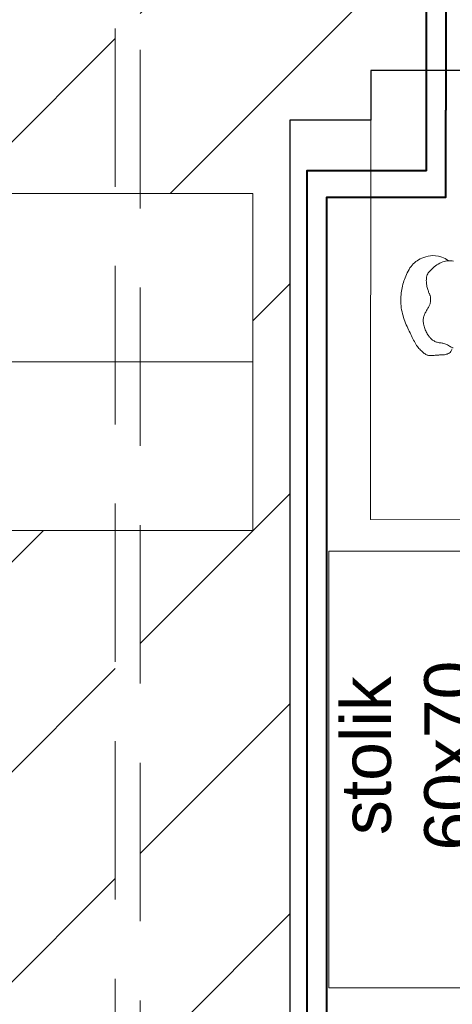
# Model space of a CAD drawing. Header units: millimetres. Extents: x 24385 to 79107, y -56478 to -23676.
# Tile 252 of 256: x 28011 to 28081, y -25526 to -25368. Entities that reach past the tile are written whole.
import ezdxf

# ---------------------------------------------------------------- set-up
doc = ezdxf.new("R2010")
doc.units = ezdxf.units.MM
doc.header["$LTSCALE"] = 2
doc.linetypes.add('HIDDENX2', pattern=[19.05, 12.7, -6.35])
for name, color, linetype, lineweight in [('0_OPIS', 7, 'Continuous', 13), ('10', 7, 'Continuous', 9), ('3DPLAN_A_TABELKA POMIESZCZEŃ', 7, 'Continuous', 0), ('3DPLAN_A_WYSOKOŚCI ZMIANA', 144, 'HIDDENX2', 5), ('6', 253, 'Continuous', 0)]:
    doc.layers.add(name, color=color, linetype=linetype, lineweight=lineweight)
for name, color, linetype in [('3DPLAN_A_KRESKOWANIE 1', 253, 'Continuous'), ('3DPLAN_A_OPIS', 8, 'Continuous'), ('3DPLAN_A_POMIESZCZENIE NUMER', 100, 'Continuous'), ('3DPLAN_K_NOŚNA', 7, 'Continuous'), ('A_POMIESZCZENIE OPIS', 100, 'Continuous')]:
    doc.layers.add(name, color=color, linetype=linetype)
doc.layers.add('3DPLAN_A_OBWIEDNIA', color=6, linetype='Continuous', plot=False)
for name, color, linetype, lineweight, true_color in [('cw', 7, 'Continuous', 40, 0xf79809), ('FURNITURE ZD 1 500', 7, 'Continuous', 13, 0x9fa8a5), ('wodociag', 7, 'Continuous', 40, 0x0e97f1)]:
    doc.layers.add(name, color=color, linetype=linetype, lineweight=lineweight, true_color=true_color)
doc.styles.add('ARIAL', font='arial.ttf')

# ---------------------------------------------------------------- blocks, each defined once
blk = doc.blocks.new('A$C7B9C5A86')
at = {"layer": '6', "color": 7}
for points in [[(2.169, 0.443), (2.1768, 0.4477), (2.1841, 0.4509), (2.1909, 0.4529), (2.1973, 0.4538), (2.2032, 0.454), (2.2087, 0.4535), (2.2138, 0.4525), (2.2185, 0.4512), (2.2229, 0.4498), (2.2269, 0.4483), (2.2307, 0.4467), (2.2342, 0.445), (2.2374, 0.443), (2.2404, 0.4409), (2.2432, 0.4386), (2.2459, 0.4361), (2.2484, 0.4333), (2.2507, 0.4303), (2.253, 0.4271), (2.255, 0.4238), (2.257, 0.4204), (2.2588, 0.4169), (2.2605, 0.4133), (2.262, 0.4097), (2.2635, 0.4061), (2.2648, 0.4025), (2.266, 0.3989), (2.2671, 0.3953), (2.2681, 0.3917), (2.269, 0.388), (2.2698, 0.3844), (2.2706, 0.3806), (2.2712, 0.3769), (2.2718, 0.373), (2.2723, 0.3692), (2.2727, 0.3652), (2.2729, 0.3613), (2.2731, 0.3572), (2.273, 0.3531), (2.2728, 0.349), (2.2723, 0.3448), (2.2717, 0.3405), (2.271, 0.3363), (2.27, 0.332), (2.269, 0.3278), (2.2678, 0.3236), (2.2666, 0.3195), (2.2652, 0.3154), (2.2638, 0.3115), (2.2623, 0.3077), (2.2608, 0.304), (2.2592, 0.3003), (2.2576, 0.2968), (2.256, 0.2933), (2.2544, 0.2898), (2.2528, 0.2864), (2.2512, 0.2831), (2.2496, 0.2798), (2.2481, 0.2765), (2.2465, 0.2734), (2.245, 0.2703), (2.2434, 0.2674), (2.2418, 0.2645), (2.2402, 0.2619), (2.2385, 0.2593), (2.2368, 0.257), (2.2351, 0.2547), (2.2334, 0.2527), (2.2316, 0.2507), (2.2299, 0.2489), (2.2282, 0.2472), (2.2265, 0.2457), (2.2249, 0.2442), (2.2233, 0.2429), (2.2217, 0.2417), (2.2201, 0.2407), (2.2185, 0.2397), (2.217, 0.2389), (2.2155, 0.2383), (2.214, 0.2377), (2.2125, 0.2374), (2.211, 0.2371), (2.2095, 0.237), (2.2079, 0.237), (2.2064, 0.237), (2.2049, 0.2371), (2.2033, 0.2372), (2.2017, 0.2374), (2.2001, 0.2375), (2.1985, 0.2377), (2.1968, 0.2378), (2.1951, 0.238), (2.1935, 0.2381), (2.1919, 0.2382), (2.1903, 0.2383), (2.1887, 0.2384), (2.1872, 0.2384), (2.1858, 0.2385), (2.1843, 0.2385), (2.1828, 0.2386), (2.1813, 0.2387), (2.1797, 0.2389), (2.1779, 0.2391), (2.1761, 0.2395), (2.1741, 0.2399), (2.172, 0.2405), (2.1698, 0.2414), (2.1678, 0.2426), (2.1658, 0.2441), (2.1641, 0.2462), (2.1626, 0.2488), (2.1615, 0.252)], [(2.1584, 0.4421), (2.1611, 0.4425), (2.1639, 0.4428), (2.1668, 0.4429), (2.1697, 0.4429), (2.1726, 0.4427), (2.1757, 0.4422), (2.1788, 0.4415), (2.1819, 0.4405), (2.1851, 0.4391), (2.1884, 0.4375), (2.1916, 0.4357), (2.1947, 0.4337), (2.1978, 0.4315), (2.2007, 0.4293), (2.2034, 0.427), (2.2058, 0.4248), (2.208, 0.4226), (2.21, 0.4205), (2.2117, 0.4184), (2.2131, 0.4163), (2.2143, 0.4142), (2.2153, 0.412), (2.2161, 0.4098), (2.2167, 0.4075), (2.2171, 0.4051), (2.2174, 0.4025), (2.2175, 0.4), (2.2174, 0.3974), (2.2172, 0.3947), (2.217, 0.3921), (2.2166, 0.3896), (2.2161, 0.3872), (2.2156, 0.3848), (2.215, 0.3826), (2.2143, 0.3805), (2.2137, 0.3785), (2.213, 0.3767), (2.2124, 0.375), (2.2117, 0.3734), (2.2111, 0.372), (2.2106, 0.3708), (2.2101, 0.3696), (2.2097, 0.3685), (2.2093, 0.3675), (2.2089, 0.3664), (2.2087, 0.3653), (2.2084, 0.3642), (2.2082, 0.3629), (2.2081, 0.3615), (2.208, 0.36), (2.208, 0.3584), (2.2081, 0.3567), (2.2082, 0.3549), (2.2085, 0.3532), (2.2088, 0.3514), (2.2092, 0.3497), (2.2098, 0.3481), (2.2104, 0.3464), (2.2112, 0.3449), (2.212, 0.3433), (2.2129, 0.3417), (2.2138, 0.3401), (2.2147, 0.3385), (2.2157, 0.3369), (2.2167, 0.3352), (2.2177, 0.3334), (2.2187, 0.3316), (2.2196, 0.3298), (2.2205, 0.3279), (2.2214, 0.326), (2.2221, 0.3241), (2.2227, 0.3222), (2.2233, 0.3203), (2.2237, 0.3184), (2.224, 0.3164), (2.2241, 0.3144), (2.2242, 0.3123), (2.224, 0.3102), (2.2238, 0.308), (2.2234, 0.3057), (2.2229, 0.3033), (2.2222, 0.3008), (2.2215, 0.2983), (2.2206, 0.2958), (2.2196, 0.2933), (2.2186, 0.2909), (2.2175, 0.2886), (2.2164, 0.2864), (2.2153, 0.2843), (2.2142, 0.2824), (2.213, 0.2806), (2.2118, 0.279), (2.2106, 0.2774), (2.2094, 0.276), (2.208, 0.2746), (2.2067, 0.2733), (2.2052, 0.2721), (2.2038, 0.2709), (2.2022, 0.2698), (2.2006, 0.2688), (2.1989, 0.2679), (2.1972, 0.2671), (2.1954, 0.2664), (2.1935, 0.2659), (2.1915, 0.2654), (2.1895, 0.2651), (2.1875, 0.2648), (2.1854, 0.2645), (2.1833, 0.2642), (2.1812, 0.2639), (2.1792, 0.2634), (2.1771, 0.2628), (2.1752, 0.2621), (2.1732, 0.2612), (2.1713, 0.2601), (2.1693, 0.2591), (2.1674, 0.2579), (2.1653, 0.2568), (2.1633, 0.2557), (2.1611, 0.2547), (2.1589, 0.2538)]]:
    blk.add_lwpolyline(points, dxfattribs=at)
blk = doc.blocks.new('A$C54E51C45')
at = {"layer": '10'}
blk.add_lwpolyline([(1.7277, 1.3718), (1.9297, 0.6807), (0.202, 0.1757), (0, 0.8668)], close=True, dxfattribs=at)
at = {"layer": '10', "xscale": 0.7391716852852, "yscale": 0.7391716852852, "zscale": 0.7391716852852, "rotation": 16.29110475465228}
blk.add_blockref('A$C7B9C5A86', (0.2462, 0.2798), dxfattribs=at)
blk = doc.blocks.new('tabelka dla tp')
at = {"layer": '3DPLAN_A_TABELKA POMIESZCZEŃ'}
blk.add_line((0, 27), (243.13, 27), dxfattribs=at)
blk.add_lwpolyline([(0, 54), (243.13, 54), (243.13, 0), (0, 0)], close=True, dxfattribs=at)
at = {"layer": '3DPLAN_A_POMIESZCZENIE NUMER', "color": 7, "style": 'ARIAL'}
blk.add_attdef('NUMER', (2.23, 35.39), '', height=12, dxfattribs=at)
at = {"layer": 'A_POMIESZCZENIE OPIS', "color": 7, "style": 'ARIAL'}
for tag, p in [('NAZWA', (51.73, 35.39)), ('POWIERZCHNIA', (51.06, 7.24))]:
    blk.add_attdef(tag, p, '', height=12, dxfattribs=at)
blk = doc.blocks.new('kondygnacja -1')
at = {"layer": '3DPLAN_A_KRESKOWANIE 1'}
h = blk.add_hatch(dxfattribs=at)
h.set_pattern_fill('ANSI31', color=256, scale=7.5, style=0)
h.set_pattern_definition([(45, (23044.838, -26883.88), (-16.83798, 16.83798), [])])
h.paths.add_polyline_path([(31677.49, -24430.84), (30214.87, -24430.84), (30214.87, -24470.84), (30429.61, -24470.84), (30429.61, -24477.84), (30447.61, -24477.84), (30447.61, -24818.84), (30476.61, -24818.84), (30476.61, -24470.84), (31012.61, -24470.84), (31012.61, -24478.84), (31079.61, -24478.84), (31079.61, -24470.84), (31638.61, -24470.84), (31638.61, -25036.84), (31079.61, -25036.84), (31079.61, -25028.84), (31012.61, -25028.84), (31012.61, -25036.84), (30611.38, -25036.84), (30611.38, -25072.84), (31023.61, -25072.84), (31034.61, -25082.84), (31034.61, -25330.84), (31023.61, -25340.84), (30831.4, -25340.84, -0.038531), (30832.58, -25356.18), (30832.58, -25371.84), (31079.61, -25371.84), (31079.61, -25072.84), (31638.61, -25072.84), (31638.61, -25943.84), (30832.58, -25943.84), (30832.58, -26009.84), (31677.49, -26009.84)])
h.paths.add_polyline_path([(30682.61, -26009.84), (30832.58, -26009.84), (30832.58, -25943.84), (30760.61, -25943.84), (30760.61, -25454.67), (30735.61, -25464.58), (30735.61, -25943.84), (30682.61, -25943.84)])
h.paths.add_polyline_path([(30679.61, -25371.84), (30735.61, -25371.84), (30735.61, -25464.58), (30760.61, -25454.67), (30760.61, -25371.84), (30832.58, -25371.84), (30832.58, -25356.18, 0.038531), (30831.4, -25340.84), (30679.61, -25340.84)])
h.paths.add_polyline_path([(30355.83, -25371.84), (30425.61, -25371.84), (30425.61, -25379.84), (30463.61, -25379.84), (30463.61, -25424.74), (30471.61, -25424.74), (30471.61, -25395.84), (30533.61, -25395.84), (30533.61, -25371.84), (30576.61, -25371.84), (30576.61, -25341.84), (30472.61, -25341.84), (30472.61, -25326.84), (30427.61, -25326.84), (30427.61, -25341.84), (30355.83, -25341.84)])
h.paths.add_polyline_path([(30456.61, -25936.84), (30425.61, -25936.84), (30425.61, -25945.84), (30380.61, -25945.84), (30380.61, -26009.84), (30512.61, -26009.84), (30512.61, -25943.84), (30466.61, -25943.84), (30466.61, -25712.84), (30456.61, -25712.84)])
h.paths.add_polyline_path([(28888.61, -25941.84), (28888.61, -26009.84), (29013.61, -26009.84), (29013.61, -25941.84)])
h.paths.add_polyline_path([(28591.17, -26009.84), (28591.17, -25944.84), (28547.61, -25944.84), (28547.61, -26009.84)])
h.paths.add_polyline_path([(28624.61, -25870.53), (28654.8, -25870.53), (28654.8, -25924.53), (28624.61, -25924.53), (28624.61, -25944.84), (28591.17, -25944.84), (28591.17, -26009.84), (28713.61, -26009.84), (28713.61, -25941.84), (28672.61, -25941.84), (28672.61, -25932.84), (28657.61, -25932.84), (28657.61, -25716.84), (28624.61, -25716.84)])
h.paths.add_polyline_path([(28372.61, -25944.84), (28328.61, -25944.84), (28328.61, -25907.84), (28282.61, -25907.84), (28282.61, -25944.84), (28248.61, -25944.84), (28248.61, -26009.84), (28372.61, -26009.84)])
h.paths.add_polyline_path([(28092.61, -25563.84), (28054.61, -25563.84), (28054.61, -25383.84), (28067.6, -25383.84), (28067.61, -25375.84), (28340.61, -25375.84), (28340.61, -25341.84), (28070.61, -25341.84), (28070.61, -25332.84), (28030.61, -25332.84), (28030.61, -25395.6), (28048.71, -25395.6), (28048.71, -25449.6), (28030.61, -25449.6), (28030.61, -26009.84), (28073.61, -26009.84), (28073.61, -25944.84), (28054.61, -25944.84), (28054.61, -25668.84), (28092.61, -25668.84)])
h.paths.add_polyline_path([(27949.61, -25495.75), (27949.61, -25507.75), (27983.29, -25507.75), (27983.29, -25521.75), (27949.61, -25521.75), (27949.61, -25531.84), (27999.61, -25531.84), (27999.61, -25934.84), (27982.61, -25934.84), (27982.61, -25942.84), (27947.61, -25942.84), (27947.61, -26009.84), (28026.62, -26009.84), (28026.62, -25449.6), (27999.61, -25449.6), (27999.61, -25463.84), (27949.61, -25463.84), (27949.61, -25481.75), (27983.29, -25481.75), (27983.29, -25495.75)])
h.paths.add_polyline_path([(27982.61, -25361.84), (27952.61, -25361.84), (27952.61, -25332.84), (28026.62, -25332.84), (28026.62, -25395.6), (27999.61, -25395.6), (27999.61, -25377.84), (27982.61, -25377.84)])
h.paths.add_polyline_path([(26818.61, -25892.84), (26781.49, -25892.84), (26781.49, -26009.84), (26894.54, -26009.84), (26894.54, -25942.84), (26830.61, -25942.84), (26830.61, -25930.84), (26818.61, -25930.84)])
h.paths.add_polyline_path([(26894.54, -26009.84), (27115.94, -26009.84), (27115.94, -25942.84), (26894.54, -25942.84)])
h.paths.add_polyline_path([(27115.94, -25942.84), (27115.94, -26009.84), (27466.61, -26009.84), (27466.61, -25942.84), (27427.61, -25942.84), (27427.61, -25933.84), (27384.61, -25933.84), (27384.61, -25942.84)])
h.paths.add_polyline_path([(27641.61, -25942.84), (27641.61, -26009.84), (27802.61, -26009.84), (27802.61, -25942.84)])
h.paths.add_polyline_path([(30621.1, -25040.47), (30688.37, -25040.47), (30688.37, -25072.87), (30621.1, -25072.87)], flags=24)
at = {"layer": '3DPLAN_A_OBWIEDNIA'}
blk.add_lwpolyline([(28054.61, -25944.84), (28282.61, -25944.84), (28282.61, -25907.84), (28328.61, -25907.84), (28328.61, -25944.84), (28624.61, -25944.84), (28624.61, -25385.84), (28612.61, -25385.84), (28612.61, -25375.84), (28067.61, -25375.84), (28067.61, -25383.84), (28054.61, -25383.84), (28054.61, -25563.84), (28092.61, -25563.84), (28092.61, -25668.84), (28054.61, -25668.84), (28054.61, -25944.84)], dxfattribs=at)
at = {"layer": '3DPLAN_A_WYSOKOŚCI ZMIANA'}
for p, q in [((28026.62, -26232.7), (28026.62, -23962.87)), ((28030.61, -23962.87), (28030.61, -26232.7))]:
    blk.add_line(p, q, dxfattribs=at)
at = {"layer": '3DPLAN_K_NOŚNA'}
for p, q in [((28340.61, -25375.84), (28067.61, -25375.84)), ((28067.61, -25375.84), (28067.61, -25383.84)), ((28067.61, -25383.84), (28054.61, -25383.84)), ((28054.61, -25383.84), (28054.61, -25563.84))]:
    blk.add_line(p, q, dxfattribs=at)
at = {"layer": 'FURNITURE ZD 1 500'}
blk.add_lwpolyline([(28120.86, -25522.94), (28120.86, -25452.94), (28060.86, -25452.94), (28060.86, -25522.94)], close=True, dxfattribs=at)
at = {"layer": '3DPLAN_A_TABELKA POMIESZCZEŃ', "ltscale": 0.5}
blk.add_blockref('tabelka dla tp', (27805.58, -25449.6), dxfattribs=at)
at = {"layer": 'FURNITURE ZD 1 500', "lineweight": 0, "xscale": -100, "yscale": 100, "zscale": 100, "rotation": 16.26747800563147}
blk.add_blockref('A$C54E51C45', (28271.89, -25459.13), dxfattribs=at)
at = {"layer": '3DPLAN_A_OPIS', "color": 1, "lineweight": 30, "style": 'ARIAL'}
for tag, p in [('PRZESUNIĘCIE_WEJŚCIA', (27655.16, -24535.33)), ('WYŁĄCZONE', (27007.18, -24723.98)), ('Z_OPRACOWANIA', (26996.84, -24746.42)), ('WYŁĄCZONE', (30803.05, -24760.87)), ('Z_OPRACOWANIA', (30792.71, -24783.3)), ('WYŁĄCZONE', (28894.9, -24826.59)), ('Z_OPRACOWANIA', (28884.56, -24849.03)), ('POWIĘKSZENIE_WEJŚCIA', (28313.68, -25144.41)), ('POWIĘKSZENIE_WEJŚCIA', (29600.62, -25191.36)), ('POWIĘKSZENIE_WEJŚCIA', (28011.45, -25235.42)), ('WYŁĄCZONE', (29754.42, -25678.17)), ('Z_OPRACOWANIA', (29744.08, -25700.6)), ('WYJŚCIE_EWAKUACYJNE', (27763.79, -26106.07))]:
    blk.add_attdef(tag, p, '', height=12, dxfattribs=at)
at = {"layer": '3DPLAN_A_OPIS', "color": 0, "lineweight": 30, "style": 'ARIAL'}
for tag, p in [('UGUL_1', (29350.3, -24586.01)), ('UGUL_2', (29622.92, -24586.01)), ('UGUL_3', (29833.15, -24586.01))]:
    blk.add_attdef(tag, p, '', height=12, dxfattribs=at)
at = {"layer": '3DPLAN_A_TABELKA POMIESZCZEŃ', "color": 7, "ltscale": 0.5, "insert": (28073.57, -25485.73), "char_height": 8, "width": 59.2068, "attachment_point": 5, "rotation": 90, "style": 'ARIAL'}
blk.add_mtext('stolik\\P60x70', dxfattribs=at)
at = {"layer": '3DPLAN_A_TABELKA POMIESZCZEŃ', "ltscale": 0.5, "style": 'ARIAL'}
for tag, p in [('KURTYNA', (27861.91, -26064.85)), ('POWIETRZNA', (27861.91, -26084.56))]:
    blk.add_attdef(tag, p, '', height=12, dxfattribs=at)

msp = doc.modelspace()

# ---------------------------------------------------------------- linework, layer by layer
at = {"layer": 'cw'}
msp.add_line((28079.67, -25310.07), (28079.67, -25382.21), dxfattribs=at)
msp.add_lwpolyline([(28117.01, -25573.61), (28117.01, -25552.49), (28060.57, -25552.49), (28060.57, -25396.15), (28079.67, -25396.15), (28079.67, -25382.21)], dxfattribs=at)
at = {"layer": 'wodociag'}
msp.add_line((28076.53, -25391.94), (28076.53, -25304.58), dxfattribs=at)
msp.add_lwpolyline([(28076.53, -25391.94), (28057.38, -25391.94), (28057.38, -25558.13), (28137.01, -25558.13), (28137.01, -25573.61)], dxfattribs=at)

# ---------------------------------------------------------------- block references
at = {"layer": '0_OPIS'}
msp.add_blockref('kondygnacja -1', (0, 0), dxfattribs=at)

doc.saveas('drawing.dxf')
